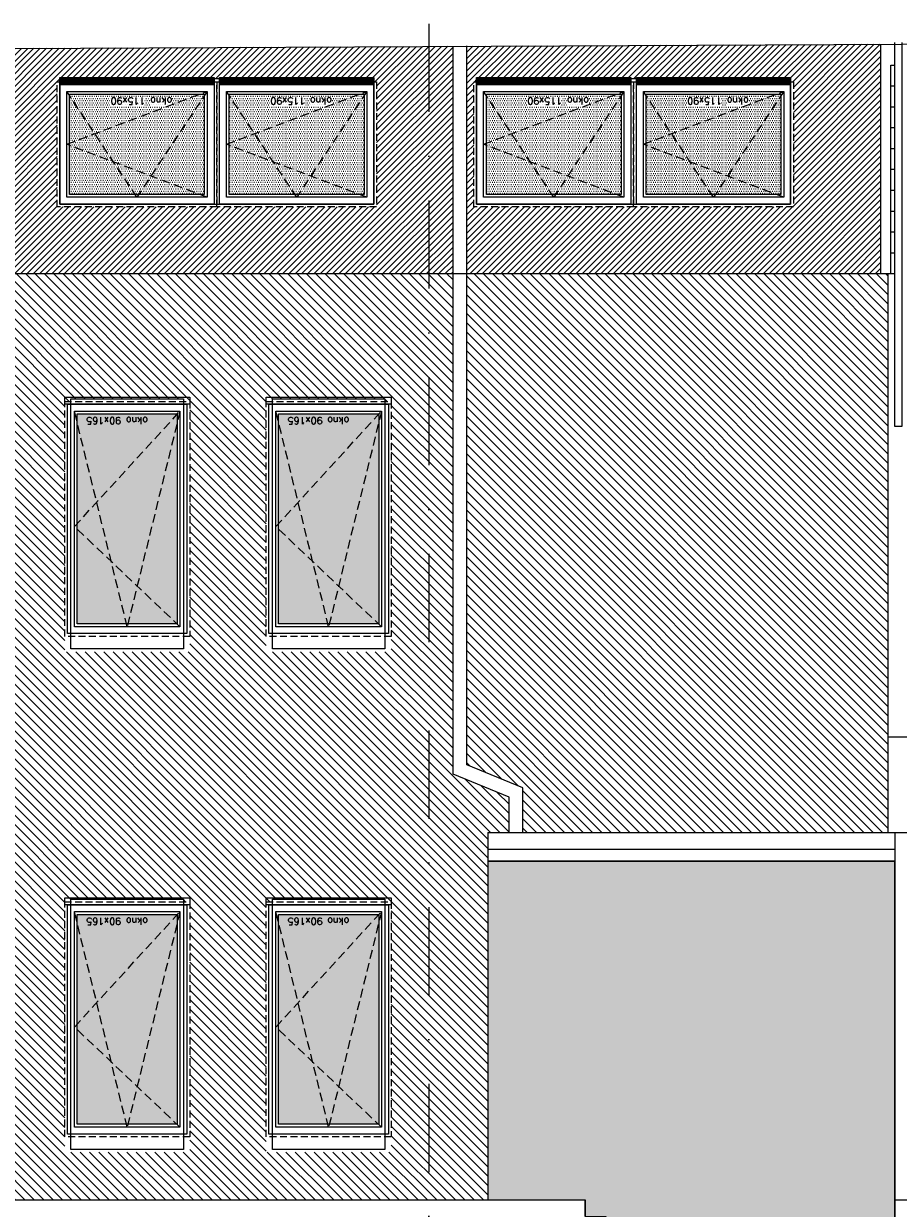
# Model space of a CAD drawing. Header units: millimetres. Extents: x -82287 to 177822, y -399756 to 0.
# Tile 202 of 228: x 52363 to 52992, y -192045 to -191192. Entities that reach past the tile are written whole.
import ezdxf
from ezdxf.enums import TextEntityAlignment as Align

# ---------------------------------------------------------------- set-up
doc = ezdxf.new("R2010")
doc.units = ezdxf.units.MM
doc.header["$MEASUREMENT"] = 0
for name, pattern in [('SUŁOSZOWA - PB 21 03$0$CACHE', [9.525, 6.35, -3.175]), ('SUŁOSZOWA - PB 21 03$0$CARKOVANA', [7.5, 5, -2.5]), ('SUŁOSZOWA - PB 21 03$0$DASHDOT', [25.4, 12.7, -6.35, 0, -6.35])]:
    doc.linetypes.add(name, pattern=pattern)
doc.layers.add('FL_XREF', color=252, linetype='Continuous')
for name, color, linetype, lineweight in [('SUŁOSZOWA - PB 21 03$0$! opisy okien elewacja', 251, 'Continuous', 0), ('SUŁOSZOWA - PB 21 03$0$!! 0_ Istn-okna', 251, 'Continuous', 0), ('SUŁOSZOWA - PB 21 03$0$!! 0_ Istn-sciany', 251, 'Continuous', 0), ('SUŁOSZOWA - PB 21 03$0$!! 0_ WIDOK ELEWACJA', 251, 'Continuous', 0), ('SUŁOSZOWA - PB 21 03$0$!! 0_Istn-cienka', 251, 'Continuous', 0), ('SUŁOSZOWA - PB 21 03$0$!! 0_Opis_pom', 251, 'Continuous', 0), ('SUŁOSZOWA - PB 21 03$0$!! 1_ELEWACJA KOLOR', 251, 'Continuous', 0), ('SUŁOSZOWA - PB 21 03$0$!! 1_Hatch dach', 251, 'Continuous', 0), ('SUŁOSZOWA - PB 21 03$0$!! 1_OPIS POM NOWE', 251, 'Continuous', 0), ('SUŁOSZOWA - PB 21 03$0$!! 2_ELEWACJA COKÓŁ', 251, 'Continuous', 0), ('SUŁOSZOWA - PB 21 03$0$!! 2_NOWE OKNA WIDOk - remont', 251, 'Continuous', 0), ('SUŁOSZOWA - PB 21 03$0$0-osie-liniA', 251, 'SUŁOSZOWA - PB 21 03$0$DASHDOT', 0)]:
    doc.layers.add(name, color=color, linetype=linetype, lineweight=lineweight)
doc.styles.add('SUŁOSZOWA - PB 21 03$0$ARIAL', font='tahoma.ttf')
doc.styles.add('SUŁOSZOWA - PB 21 03$0$TXT', font='simplex.shx')

# ---------------------------------------------------------------- blocks, each defined once
blk = doc.blocks.new('SUŁOSZOWA - PB 21 03$0$okno 90x180')
at = {"layer": 'SUŁOSZOWA - PB 21 03$0$!! 1_Hatch dach', "true_color": 0x575757}
h = blk.add_hatch(dxfattribs=at)
h.set_pattern_fill('DOTS', color=251)
h.set_pattern_definition([(0, (-9632.3096, -11392.1331), (0.79375, 1.5875), [0, -1.5875])])
h.paths.add_polyline_path([(9, -20), (81, -20), (81, -171), (9, -171)])
at = {"layer": 'SUŁOSZOWA - PB 21 03$0$!! 0_ Istn-okna', "linetype": 'SUŁOSZOWA - PB 21 03$0$CARKOVANA', "lineweight": 5}
blk.add_lwpolyline([(0, -11), (90, -11), (90, -180), (0, -180)], close=True, dxfattribs=at)
at = {"layer": 'SUŁOSZOWA - PB 21 03$0$!! 0_ Istn-okna'}
for points in [[(2, -13), (88, -13), (88, -178), (2, -178)], [(7, -18), (83, -18), (83, -173), (7, -173)], [(9, -20), (81, -20), (81, -171), (9, -171)], [(0, -178), (90, -178), (90, -183), (0, -183)]]:
    blk.add_lwpolyline(points, close=True, dxfattribs=at)
at = {"layer": 'SUŁOSZOWA - PB 21 03$0$!! 1_Hatch dach', "color": 251, "linetype": 'SUŁOSZOWA - PB 21 03$0$CACHE', "true_color": 0x575757}
for points in [[(7, -173), (45, -18), (83, -173)], [(7, -18), (83, -90), (7, -173)]]:
    blk.add_lwpolyline(points, dxfattribs=at)
at = {"insert": (30.08, -163.59), "char_height": 5, "attachment_point": 1, "style": 'SUŁOSZOWA - PB 21 03$0$TXT'}
blk.add_mtext_dynamic_manual_height_columns('okno 90x165', width=52.6299, gutter_width=75, heights=[0], dxfattribs=at)
blk = doc.blocks.new('SUŁOSZOWA - PB 21 03$0$okno 115x115')
at = {"layer": 'SUŁOSZOWA - PB 21 03$0$!! 1_Hatch dach', "true_color": 0x575757}
h = blk.add_hatch(dxfattribs=at)
h.set_pattern_fill('DOTS', color=251, angle=360)
h.set_pattern_definition([(360, (-21873.4686, 1906.5186), (0.79375, 1.5875), [0, -1.5875])])
h.paths.add_polyline_path([(-12257.16, 13266.65), (-12160.16, 13266.65), (-12160.16, 13194.65), (-12257.16, 13194.65)])
h = blk.add_hatch(dxfattribs=at)
h.set_pattern_fill('ANSI31', color=251, scale=0.2, angle=360)
h.set_pattern_definition([(45, (0, 0), (-0.449012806, 0.449012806), [])])
h.paths.add_polyline_path([(-12264.16, 13187.65), (-12153.16, 13187.65), (-12153.16, 13182.65), (-12264.16, 13182.65)])
at = {"layer": 'SUŁOSZOWA - PB 21 03$0$!! 0_ Istn-okna', "linetype": 'SUŁOSZOWA - PB 21 03$0$CARKOVANA', "lineweight": 5}
blk.add_lwpolyline([(-12266.16, 13275.65), (-12151.16, 13275.65), (-12151.16, 13185.65), (-12266.16, 13185.65)], close=True, dxfattribs=at)
at = {"layer": 'SUŁOSZOWA - PB 21 03$0$!! 0_ Istn-okna'}
for points in [[(-12264.16, 13273.65), (-12153.16, 13273.65), (-12153.16, 13187.65), (-12264.16, 13187.65)], [(-12259.16, 13268.65), (-12158.16, 13268.65), (-12158.16, 13192.65), (-12259.16, 13192.65)], [(-12257.16, 13266.65), (-12160.16, 13266.65), (-12160.16, 13194.65), (-12257.16, 13194.65)], [(-12264.16, 13187.65), (-12153.16, 13187.65), (-12153.16, 13182.65), (-12264.16, 13182.65)]]:
    blk.add_lwpolyline(points, close=True, dxfattribs=at)
at = {"layer": 'SUŁOSZOWA - PB 21 03$0$!! 1_Hatch dach', "color": 251, "linetype": 'SUŁOSZOWA - PB 21 03$0$CACHE', "true_color": 0x575757}
for points in [[(-12259.16, 13192.65), (-12208.66, 13268.65), (-12158.16, 13192.65)], [(-12259.16, 13268.65), (-12158.16, 13230.65), (-12259.16, 13192.65)]]:
    blk.add_lwpolyline(points, dxfattribs=at)
at = {"insert": (-12234.08, 13202.06), "char_height": 5, "attachment_point": 1, "style": 'SUŁOSZOWA - PB 21 03$0$TXT'}
blk.add_mtext_dynamic_manual_height_columns('okno 115x90', width=52.6299, gutter_width=75, heights=[0], dxfattribs=at)
blk = doc.blocks.new('SUŁOSZOWA - PB 21 03$0$BLOK OSIE A-B PN')
at = {"layer": 'SUŁOSZOWA - PB 21 03$0$0-osie-liniA', "ltscale": 5}
blk.add_lwpolyline([(52592.21, -182063.01), (52592.21, -184306.74)], dxfattribs=at)
blk = doc.blocks.new('SUŁOSZOWA - PB 21 03')
at = {"layer": 'SUŁOSZOWA - PB 21 03$0$!! 1_ELEWACJA KOLOR'}
h = blk.add_hatch(dxfattribs=at)
h.set_pattern_fill('ANSI31', color=251, scale=1.5, angle=90)
h.set_pattern_definition([(135, (130878.9713, -432804.355), (-3.367596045, -3.367596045), [])])
h.paths.add_polyline_path([(52609.71142, -191425.00465), (51660.71142, -191425.00465), (51660.71142, -191607.00465), (51663.21142, -191607.00465), (51663.21142, -191697.00465), (51661.50001, -191967.00465), (51663.21142, -191967.00465), (51663.21142, -192057.00465), (51660.71142, -192091.41588), (52634.71142, -192091.41588), (52634.71142, -191847.63705), (52634.71142, -191827.00465), (52650.04142, -191827.00465), (52650.04142, -191801.7328), (52609.71142, -191785.00465)])
h.paths.add_polyline_path([(51965.21142, -191697.00465), (51875.21142, -191697.00465), (51875.21142, -191517.00465), (51879.71142, -191517.00465), (51879.71142, -191515.00465), (51960.71142, -191515.00465), (51960.71142, -191517.00465), (51965.21142, -191517.00465)], flags=16)
h.paths.add_polyline_path([(51963.21142, -191695.00465), (51877.21142, -191695.00465), (51877.21142, -191519.00465), (51963.21142, -191519.00465)], flags=0)
h.paths.add_polyline_path([(51958.21142, -191690.00465), (51882.21142, -191690.00465), (51882.21142, -191524.00465), (51958.21142, -191524.00465)], flags=0)
h.paths.add_polyline_path([(51956.3801, -191688.00465), (51920.66926, -191688.00465), (51920.21142, -191690.00465), (51919.75359, -191688.00465), (51884.21142, -191688.00465), (51884.21142, -191609.18886), (51882.21142, -191607.00465), (51884.21142, -191604.82044), (51884.21142, -191532.74149), (51882.66926, -191526.00465), (51956.3801, -191526.00465), (51958.21142, -191524.00465), (51956.21142, -191532.74149), (51956.21142, -191687.82044)], flags=0)
h.paths.add_polyline_path([(52030.21142, -191697.00465), (52030.21142, -191517.00465), (52034.71142, -191517.00465), (52034.71142, -191515.00465), (52115.71142, -191515.00465), (52115.71142, -191517.00465), (52120.21142, -191517.00465), (52120.21142, -191697.00465)], flags=16)
h.paths.add_polyline_path([(52032.21142, -191695.00465), (52032.21142, -191519.00465), (52118.21142, -191519.00465), (52118.21142, -191695.00465)], flags=0)
h.paths.add_polyline_path([(51960.71142, -191875.00465), (51960.71142, -191877.00465), (51965.21142, -191877.00465), (52034.71142, -191877.00465), (52034.71142, -191875.00465), (52115.71142, -191875.00465), (52115.71142, -191877.00465), (52120.21142, -191877.00465), (52179.71142, -191877.00465), (52179.71142, -191875.00465), (52260.71142, -191875.00465), (52260.71142, -191877.00465), (52265.21142, -191877.00465), (52334.71142, -191877.00465), (52334.71142, -191875.00465), (52415.71142, -191875.00465), (52415.71142, -191877.00465), (52420.21142, -191877.00465), (52479.71142, -191877.00465), (52479.71142, -191875.00465), (52560.71142, -191875.00465), (52560.71142, -191877.00465), (52565.21142, -191877.00465), (52565.21142, -192057.00465), (52475.21142, -192057.00465), (52475.21142, -191877.00465), (52420.21142, -191877.00465), (52420.21142, -192057.00465), (52330.21142, -192057.00465), (52330.21142, -191877.00465), (52265.21142, -191877.00465), (52265.21142, -192057.00465), (52175.21142, -192057.00465), (52175.21142, -191877.00465), (52120.21142, -191877.00465), (52120.21142, -192057.00465), (52030.21142, -192057.00465), (52030.21142, -191877.00465), (51965.21142, -191877.00465), (51965.21142, -192057.00465), (51875.21142, -192057.00465), (51875.21142, -191877.00465), (51820.21142, -191877.00465), (51820.21142, -192057.00465), (51730.21142, -192057.00465), (51730.21142, -191877.00465), (51734.71142, -191877.00465), (51734.71142, -191875.00465), (51815.71142, -191875.00465), (51815.71142, -191877.00465), (51820.21142, -191877.00465), (51879.71142, -191877.00465), (51879.71142, -191875.00465)], flags=16)
h.paths.add_polyline_path([(52037.21142, -191690.00465), (52037.21142, -191524.00465), (52113.21142, -191524.00465), (52113.21142, -191690.00465)], flags=0)
h.paths.add_polyline_path([(51963.21142, -191879.00465), (51963.21142, -192055.00465), (51877.21142, -192055.00465), (51877.21142, -191879.00465)], flags=0)
h.paths.add_polyline_path([(52039.21142, -191688.00465), (52039.21142, -191609.18886), (52037.21142, -191607.00465), (52039.21142, -191604.82044), (52039.21142, -191532.74149), (52037.66926, -191526.00465), (52111.3801, -191526.00465), (52113.21142, -191524.00465), (52111.21142, -191532.74149), (52111.21142, -191687.82044), (52111.3801, -191688.00465), (52075.66926, -191688.00465), (52075.21142, -191690.00465), (52074.75359, -191688.00465)], flags=0)
h.paths.add_polyline_path([(51958.21142, -191884.00465), (51958.21142, -192050.00465), (51882.21142, -192050.00465), (51882.21142, -191884.00465)], flags=0)
h.paths.add_polyline_path([(51958.21142, -191884.00465), (51956.21142, -191892.74149), (51956.21142, -192047.82044), (51956.3801, -192048.00465), (51920.66926, -192048.00465), (51920.21142, -192050.00465), (51919.75359, -192048.00465), (51884.21142, -192048.00465), (51884.21142, -191969.18886), (51882.21142, -191967.00465), (51884.21142, -191964.82044), (51884.21142, -191892.74149), (51882.66926, -191886.00465), (51956.3801, -191886.00465)], flags=0)
h.paths.add_polyline_path([(52032.21142, -191879.00465), (52118.21142, -191879.00465), (52118.21142, -192055.00465), (52032.21142, -192055.00465)], flags=0)
h.paths.add_polyline_path([(52037.21142, -191884.00465), (52113.21142, -191884.00465), (52113.21142, -192050.00465), (52037.21142, -192050.00465)], flags=0)
h.paths.add_polyline_path([(52037.66926, -191886.00465), (52111.3801, -191886.00465), (52113.21142, -191884.00465), (52111.21142, -191892.74149), (52111.21142, -192047.82044), (52111.3801, -192048.00465), (52075.66926, -192048.00465), (52075.21142, -192050.00465), (52074.75359, -192048.00465), (52039.21142, -192048.00465), (52039.21142, -191969.18886), (52037.21142, -191967.00465), (52039.21142, -191964.82044), (52039.21142, -191892.74149)], flags=0)
h.paths.add_polyline_path([(51820.21142, -191697.00465), (51730.21142, -191697.00465), (51730.21142, -191517.00465), (51734.71142, -191517.00465), (51734.71142, -191515.00465), (51815.71142, -191515.00465), (51815.71142, -191517.00465), (51820.21142, -191517.00465)], flags=16)
h.paths.add_polyline_path([(51818.21142, -191695.00465), (51732.21142, -191695.00465), (51732.21142, -191519.00465), (51818.21142, -191519.00465)], flags=0)
h.paths.add_polyline_path([(51813.21142, -191690.00465), (51737.21142, -191690.00465), (51737.21142, -191524.00465), (51813.21142, -191524.00465)], flags=0)
h.paths.add_polyline_path([(51811.3801, -191688.00465), (51775.66926, -191688.00465), (51775.21142, -191690.00465), (51774.75359, -191688.00465), (51739.21142, -191688.00465), (51739.21142, -191609.18886), (51737.21142, -191607.00465), (51739.21142, -191604.82044), (51739.21142, -191532.74149), (51737.66926, -191526.00465), (51811.3801, -191526.00465), (51813.21142, -191524.00465), (51811.21142, -191532.74149), (51811.21142, -191687.82044)], flags=0)
h.paths.add_polyline_path([(51818.21142, -191879.00465), (51818.21142, -192055.00465), (51732.21142, -192055.00465), (51732.21142, -191879.00465)], flags=0)
h.paths.add_polyline_path([(51813.21142, -191884.00465), (51813.21142, -192050.00465), (51737.21142, -192050.00465), (51737.21142, -191884.00465)], flags=0)
h.paths.add_polyline_path([(51813.21142, -191884.00465), (51811.21142, -191892.74149), (51811.21142, -192047.82044), (51811.3801, -192048.00465), (51775.66926, -192048.00465), (51775.21142, -192050.00465), (51774.75359, -192048.00465), (51739.21142, -192048.00465), (51739.21142, -191969.18886), (51737.21142, -191967.00465), (51739.21142, -191964.82044), (51739.21142, -191892.74149), (51737.66926, -191886.00465), (51811.3801, -191886.00465)], flags=0)
h.paths.add_polyline_path([(52175.21142, -191697.00465), (52175.21142, -191517.00465), (52179.71142, -191517.00465), (52179.71142, -191515.00465), (52260.71142, -191515.00465), (52260.71142, -191517.00465), (52265.21142, -191517.00465), (52265.21142, -191697.00465)], flags=16)
h.paths.add_polyline_path([(52177.21142, -191695.00465), (52177.21142, -191519.00465), (52263.21142, -191519.00465), (52263.21142, -191695.00465)], flags=0)
h.paths.add_polyline_path([(52182.21142, -191690.00465), (52182.21142, -191524.00465), (52258.21142, -191524.00465), (52258.21142, -191690.00465)], flags=0)
h.paths.add_polyline_path([(52184.21142, -191688.00465), (52184.21142, -191609.18886), (52182.21142, -191607.00465), (52184.21142, -191604.82044), (52184.21142, -191532.74149), (52182.66926, -191526.00465), (52256.3801, -191526.00465), (52258.21142, -191524.00465), (52256.21142, -191532.74149), (52256.21142, -191687.82044), (52256.3801, -191688.00465), (52220.66926, -191688.00465), (52220.21142, -191690.00465), (52219.75359, -191688.00465)], flags=0)
h.paths.add_polyline_path([(52177.21142, -191879.00465), (52263.21142, -191879.00465), (52263.21142, -192055.00465), (52177.21142, -192055.00465)], flags=0)
h.paths.add_polyline_path([(52182.21142, -191884.00465), (52258.21142, -191884.00465), (52258.21142, -192050.00465), (52182.21142, -192050.00465)], flags=0)
h.paths.add_polyline_path([(52182.66926, -191886.00465), (52256.3801, -191886.00465), (52258.21142, -191884.00465), (52256.21142, -191892.74149), (52256.21142, -192047.82044), (52256.3801, -192048.00465), (52220.66926, -192048.00465), (52220.21142, -192050.00465), (52219.75359, -192048.00465), (52184.21142, -192048.00465), (52184.21142, -191969.18886), (52182.21142, -191967.00465), (52184.21142, -191964.82044), (52184.21142, -191892.74149)], flags=0)
h.paths.add_polyline_path([(52330.21142, -191697.00465), (52330.21142, -191517.00465), (52334.71142, -191517.00465), (52334.71142, -191515.00465), (52415.71142, -191515.00465), (52415.71142, -191517.00465), (52420.21142, -191517.00465), (52420.21142, -191697.00465)], flags=16)
h.paths.add_polyline_path([(52332.21142, -191695.00465), (52332.21142, -191519.00465), (52418.21142, -191519.00465), (52418.21142, -191695.00465)], flags=0)
h.paths.add_polyline_path([(52337.21142, -191690.00465), (52337.21142, -191524.00465), (52413.21142, -191524.00465), (52413.21142, -191690.00465)], flags=0)
h.paths.add_polyline_path([(52332.21142, -191879.00465), (52418.21142, -191879.00465), (52418.21142, -192055.00465), (52332.21142, -192055.00465)], flags=0)
h.paths.add_polyline_path([(52339.21142, -191688.00465), (52339.21142, -191609.18886), (52337.21142, -191607.00465), (52339.21142, -191604.82044), (52339.21142, -191532.74149), (52337.66926, -191526.00465), (52411.3801, -191526.00465), (52413.21142, -191524.00465), (52411.21142, -191532.74149), (52411.21142, -191687.82044), (52411.3801, -191688.00465), (52375.66926, -191688.00465), (52375.21142, -191690.00465), (52374.75359, -191688.00465)], flags=0)
h.paths.add_polyline_path([(52337.21142, -191884.00465), (52413.21142, -191884.00465), (52413.21142, -192050.00465), (52337.21142, -192050.00465)], flags=0)
h.paths.add_polyline_path([(52337.66926, -191886.00465), (52411.3801, -191886.00465), (52413.21142, -191884.00465), (52411.21142, -191892.74149), (52411.21142, -192047.82044), (52411.3801, -192048.00465), (52375.66926, -192048.00465), (52375.21142, -192050.00465), (52374.75359, -192048.00465), (52339.21142, -192048.00465), (52339.21142, -191969.18886), (52337.21142, -191967.00465), (52339.21142, -191964.82044), (52339.21142, -191892.74149)], flags=0)
h.paths.add_polyline_path([(52475.21142, -191697.00465), (52475.21142, -191517.00465), (52479.71142, -191517.00465), (52479.71142, -191515.00465), (52560.71142, -191515.00465), (52560.71142, -191517.00465), (52565.21142, -191517.00465), (52565.21142, -191697.00465)], flags=16)
h.paths.add_polyline_path([(52477.21142, -191695.00465), (52477.21142, -191519.00465), (52563.21142, -191519.00465), (52563.21142, -191695.00465)], flags=0)
h.paths.add_polyline_path([(52477.21142, -191879.00465), (52563.21142, -191879.00465), (52563.21142, -192055.00465), (52477.21142, -192055.00465)], flags=0)
h.paths.add_polyline_path([(52482.21142, -191690.00465), (52482.21142, -191524.00465), (52558.21142, -191524.00465), (52558.21142, -191690.00465)], flags=0)
h.paths.add_polyline_path([(52484.21142, -191688.00465), (52484.21142, -191609.18886), (52482.21142, -191607.00465), (52484.21142, -191604.82044), (52484.21142, -191532.74149), (52482.66926, -191526.00465), (52556.3801, -191526.00465), (52558.21142, -191524.00465), (52556.21142, -191532.74149), (52556.21142, -191687.82044), (52556.3801, -191688.00465), (52520.66926, -191688.00465), (52520.21142, -191690.00465), (52519.75359, -191688.00465)], flags=0)
h.paths.add_polyline_path([(52482.21142, -191884.00465), (52558.21142, -191884.00465), (52558.21142, -192050.00465), (52482.21142, -192050.00465)], flags=0)
h.paths.add_polyline_path([(52482.66926, -191886.00465), (52556.3801, -191886.00465), (52558.21142, -191884.00465), (52556.21142, -191892.74149), (52556.21142, -192047.82044), (52556.3801, -192048.00465), (52520.66926, -192048.00465), (52520.21142, -192050.00465), (52519.75359, -192048.00465), (52484.21142, -192048.00465), (52484.21142, -191969.18886), (52482.21142, -191967.00465), (52484.21142, -191964.82044), (52484.21142, -191892.74149)], flags=0)
h.paths.add_polyline_path([(51791.38367, -191527.16428), (51741.26462, -191527.16428), (51741.26462, -191534.66428), (51791.38367, -191534.66428)], flags=8)
h.paths.add_polyline_path([(51936.38367, -191527.16428), (51886.26462, -191527.16428), (51886.26462, -191534.66428), (51936.38367, -191534.66428)], flags=8)
h.paths.add_polyline_path([(52091.38367, -191527.16428), (52041.26462, -191527.16428), (52041.26462, -191534.66428), (52091.38367, -191534.66428)], flags=8)
h.paths.add_polyline_path([(52236.38367, -191527.16428), (52186.26462, -191527.16428), (52186.26462, -191534.66428), (52236.38367, -191534.66428)], flags=8)
h.paths.add_polyline_path([(52391.38367, -191527.16428), (52341.26462, -191527.16428), (52341.26462, -191534.66428), (52391.38367, -191534.66428)], flags=8)
h.paths.add_polyline_path([(52536.38367, -191527.16428), (52486.26462, -191527.16428), (52486.26462, -191534.66428), (52536.38367, -191534.66428)], flags=8)
h.paths.add_polyline_path([(51791.38367, -191887.16428), (51741.26462, -191887.16428), (51741.26462, -191894.66428), (51791.38367, -191894.66428)], flags=8)
h.paths.add_polyline_path([(51936.38367, -191887.16428), (51886.26462, -191887.16428), (51886.26462, -191894.66428), (51936.38367, -191894.66428)], flags=8)
h.paths.add_polyline_path([(52091.38367, -191887.16428), (52041.26462, -191887.16428), (52041.26462, -191894.66428), (52091.38367, -191894.66428)], flags=8)
h.paths.add_polyline_path([(52236.38367, -191887.16428), (52186.26462, -191887.16428), (52186.26462, -191894.66428), (52236.38367, -191894.66428)], flags=8)
h.paths.add_polyline_path([(52391.38367, -191887.16428), (52341.26462, -191887.16428), (52341.26462, -191894.66428), (52391.38367, -191894.66428)], flags=8)
h.paths.add_polyline_path([(52536.38367, -191887.16428), (52486.26462, -191887.16428), (52486.26462, -191894.66428), (52536.38367, -191894.66428)], flags=8)
h = blk.add_hatch(dxfattribs=at)
h.set_pattern_fill('ANSI31', color=251, scale=1.5)
h.set_pattern_definition([(135, (81114.6837, -197728.5883), (-3.36759605, -3.36759605), [])])
h.paths.add_polyline_path([(52619.71142, -191425.00465), (52619.71142, -191778.32637), (52660.04142, -191795.05452), (52660.04142, -191827.00465), (52922.71142, -191827.00465), (52922.71142, -191425.00465), (52917.71142, -191425.00465)])
at = {"layer": 'SUŁOSZOWA - PB 21 03$0$!! 1_Hatch dach'}
h = blk.add_hatch(dxfattribs=at)
h.set_pattern_fill('AR-B88', color=8, scale=0.1)
h.set_pattern_definition([(0, (0, 0), (0, 20.32), []), (90, (0, 0), (-10.16, 20.32), [20.32, -20.32])])
h.paths.add_polyline_path([(51367.40264, -192446.46829), (51232.09142, -192332.02298), (51248.23597, -192312.93493), (51486.5693, -192312.93493), (51502.71385, -192332.02298)], flags=16)
h.paths.add_polyline_path([(51367.40264, -192413.72529), (51248.23597, -192312.93493), (51486.5693, -192312.93493)], flags=0)
h.paths.add_polyline_path([(51367.40264, -192409.79613), (51256.42847, -192315.93493), (51478.3768, -192315.93493)], flags=0)
h.paths.add_polyline_path([(51083.54718, -192332.02298), (50948.23597, -192446.46829), (50812.92476, -192332.02298), (50829.0693, -192312.93493), (51067.40264, -192312.93493)], flags=16)
h.paths.add_polyline_path([(51067.40264, -192312.93493), (50948.23597, -192413.72529), (50829.0693, -192312.93493)], flags=0)
h.paths.add_polyline_path([(51059.21014, -192315.93493), (50948.23597, -192409.79613), (50837.2618, -192315.93493)], flags=0)
h.paths.add_polyline_path([(50664.38051, -192332.02298), (50529.0693, -192446.46829), (50393.75809, -192332.02298), (50409.90264, -192312.93493), (50648.23597, -192312.93493)], flags=16)
h.paths.add_polyline_path([(50648.23597, -192312.93493), (50529.0693, -192413.72529), (50409.90264, -192312.93493)], flags=0)
h.paths.add_polyline_path([(50640.04347, -192315.93493), (50529.0693, -192409.79613), (50418.09513, -192315.93493)], flags=0)
h.paths.add_polyline_path([(52792.709, -192332.02298), (52808.85355, -192312.93493), (53047.18688, -192312.93493), (53063.33142, -192332.02298), (52928.02021, -192446.46829)], flags=16)
h.paths.add_polyline_path([(52808.85355, -192312.93493), (53047.18688, -192312.93493), (52928.02021, -192413.72529)], flags=0)
h.paths.add_polyline_path([(52817.04604, -192315.93493), (53038.99438, -192315.93493), (52928.02021, -192409.79613)], flags=0)
h.paths.add_polyline_path([(50038.0127, -192302.56409), (49868.0127, -192302.56409), (49868.0127, -192183.56409), (50038.0127, -192183.56409)], flags=0)
h.paths.add_polyline_path([(50031.0127, -192295.56409), (49955.5127, -192295.56409), (49955.5127, -192190.56409), (50031.0127, -192190.56409)], flags=0)
h.paths.add_polyline_path([(50029.0127, -192294.10453), (50028.27215, -192293.56409), (49993.98174, -192293.56409), (49993.2627, -192295.56409), (49992.54365, -192293.56409), (49957.70317, -192293.56409), (49957.70317, -192196.65679), (49956.23174, -192192.56409), (50028.16572, -192192.56409), (50031.0127, -192190.56409), (50029.0127, -192196.127)], flags=0)
h.paths.add_polyline_path([(53211.87567, -192332.02298), (53228.02021, -192312.93493), (53466.35355, -192312.93493), (53482.49809, -192332.02298), (53347.18688, -192446.46829)], flags=16)
h.paths.add_polyline_path([(49950.5127, -192295.56409), (49875.0127, -192295.56409), (49875.0127, -192190.56409), (49950.5127, -192190.56409)], flags=0)
h.paths.add_polyline_path([(49948.32223, -192293.56409), (49913.48174, -192293.56409), (49912.7627, -192295.56409), (49912.04365, -192293.56409), (49877.75324, -192293.56409), (49877.0127, -192294.10453), (49877.0127, -192196.127), (49875.0127, -192190.56409), (49877.85967, -192192.56409), (49949.79365, -192192.56409), (49948.32223, -192196.65679)], flags=0)
h.paths.add_polyline_path([(53228.02021, -192312.93493), (53466.35355, -192312.93493), (53347.18688, -192413.72529)], flags=0)
h.paths.add_polyline_path([(53236.21271, -192315.93493), (53458.16105, -192315.93493), (53347.18688, -192409.79613)], flags=0)
h.paths.add_polyline_path([(49738.0127, -192302.56409), (49568.0127, -192302.56409), (49568.0127, -192183.56409), (49738.0127, -192183.56409)], flags=0)
h.paths.add_polyline_path([(49731.0127, -192295.56409), (49655.5127, -192295.56409), (49655.5127, -192190.56409), (49731.0127, -192190.56409)], flags=0)
h.paths.add_polyline_path([(49729.0127, -192294.10453), (49728.27215, -192293.56409), (49693.98174, -192293.56409), (49693.2627, -192295.56409), (49692.54365, -192293.56409), (49657.70317, -192293.56409), (49657.70317, -192196.65679), (49656.23174, -192192.56409), (49728.16572, -192192.56409), (49731.0127, -192190.56409), (49729.0127, -192196.127)], flags=0)
h.paths.add_polyline_path([(49650.5127, -192295.56409), (49575.0127, -192295.56409), (49575.0127, -192190.56409), (49650.5127, -192190.56409)], flags=0)
h.paths.add_polyline_path([(49648.32223, -192293.56409), (49613.48174, -192293.56409), (49612.7627, -192295.56409), (49612.04365, -192293.56409), (49577.75324, -192293.56409), (49577.0127, -192294.10453), (49577.0127, -192196.127), (49575.0127, -192190.56409), (49577.85967, -192192.56409), (49649.79365, -192192.56409), (49648.32223, -192196.65679)], flags=0)
h.paths.add_polyline_path([(53631.04234, -192332.02298), (53647.18688, -192312.93493), (53885.52021, -192312.93493), (53901.66476, -192332.02298), (53766.35355, -192446.46829)], flags=16)
h.paths.add_polyline_path([(53647.18688, -192312.93493), (53885.52021, -192312.93493), (53766.35355, -192413.72529)], flags=0)
h.paths.add_polyline_path([(53655.37938, -192315.93493), (53877.32771, -192315.93493), (53766.35355, -192409.79613)], flags=0)
h.paths.add_polyline_path([(49438.0127, -192302.56409), (49268.0127, -192302.56409), (49268.0127, -192183.56409), (49438.0127, -192183.56409)], flags=0)
h.paths.add_polyline_path([(49431.0127, -192295.56409), (49355.5127, -192295.56409), (49355.5127, -192190.56409), (49431.0127, -192190.56409)], flags=0)
h.paths.add_polyline_path([(49429.0127, -192294.10453), (49428.27215, -192293.56409), (49393.98174, -192293.56409), (49393.2627, -192295.56409), (49392.54365, -192293.56409), (49357.70317, -192293.56409), (49357.70317, -192196.65679), (49356.23174, -192192.56409), (49428.16572, -192192.56409), (49431.0127, -192190.56409), (49429.0127, -192196.127)], flags=0)
h.paths.add_polyline_path([(49350.5127, -192295.56409), (49275.0127, -192295.56409), (49275.0127, -192190.56409), (49350.5127, -192190.56409)], flags=0)
h.paths.add_polyline_path([(49348.32223, -192293.56409), (49313.48174, -192293.56409), (49312.7627, -192295.56409), (49312.04365, -192293.56409), (49277.75324, -192293.56409), (49277.0127, -192294.10453), (49277.0127, -192196.127), (49275.0127, -192190.56409), (49277.85967, -192192.56409), (49349.79365, -192192.56409), (49348.32223, -192196.65679)], flags=0)
h.paths.add_polyline_path([(49128.71142, -192302.56409), (48958.71142, -192302.56409), (48958.71142, -192183.56409), (49128.71142, -192183.56409)], flags=0)
h.paths.add_polyline_path([(49121.71142, -192295.56409), (49046.21142, -192295.56409), (49046.21142, -192190.56409), (49121.71142, -192190.56409)], flags=0)
h.paths.add_polyline_path([(49119.71142, -192294.10453), (49118.97088, -192293.56409), (49084.68047, -192293.56409), (49083.96142, -192295.56409), (49083.24238, -192293.56409), (49048.40189, -192293.56409), (49048.40189, -192196.65679), (49046.93047, -192192.56409), (49118.86445, -192192.56409), (49121.71142, -192190.56409), (49119.71142, -192196.127)], flags=0)
h.paths.add_polyline_path([(49041.21142, -192295.56409), (48965.71142, -192295.56409), (48965.71142, -192190.56409), (49041.21142, -192190.56409)], flags=0)
h.paths.add_polyline_path([(49039.02095, -192293.56409), (49004.18047, -192293.56409), (49003.46142, -192295.56409), (49002.74238, -192293.56409), (48968.45197, -192293.56409), (48967.71142, -192294.10453), (48967.71142, -192196.127), (48965.71142, -192190.56409), (48968.5584, -192192.56409), (49040.49238, -192192.56409), (49039.02095, -192196.65679)], flags=0)
h.paths.add_polyline_path([(49049.88367, -192193.72372), (48997.85986, -192193.72372), (48997.85986, -192201.22372), (49049.88367, -192201.22372)], flags=8)
h.paths.add_polyline_path([(49359.18494, -192193.72372), (49307.16113, -192193.72372), (49307.16113, -192201.22372), (49359.18494, -192201.22372)], flags=8)
h.paths.add_polyline_path([(49659.18494, -192193.72372), (49607.16113, -192193.72372), (49607.16113, -192201.22372), (49659.18494, -192201.22372)], flags=8)
h.paths.add_polyline_path([(49959.18494, -192193.72372), (49907.16113, -192193.72372), (49907.16113, -192201.22372), (49959.18494, -192201.22372)], flags=8)
h.paths.add_polyline_path([(50129.71142, -192112.04828), (50129.71142, -192729.00465), (55097.71142, -192729.00465), (55097.71142, -192112.04828), (52927.71142, -192112.04828), (52927.71142, -191847.63705), (52634.71142, -191847.63705), (52634.71142, -192091.41588), (52704.71142, -192091.41588), (52704.71142, -192103.40448), (52719.71142, -192103.40448), (52719.71142, -192126.2539), (52147.71142, -192629.6139), (51575.71142, -192126.2539), (51575.71142, -192112.04828)])
at = {"layer": 'SUŁOSZOWA - PB 21 03$0$!! 2_ELEWACJA COKÓŁ'}
h = blk.add_hatch(dxfattribs=at)
h.set_pattern_fill('ANSI31', color=250)
h.set_pattern_definition([(45, (0, 0), (-2.24506403, 2.24506403), [])])
h.paths.add_polyline_path([(52609.71142, -191261.5027), (51665.71142, -191266.09414), (51665.71142, -191425.00465), (52609.71142, -191425.00465)])
h.paths.add_polyline_path([(52139.71142, -191377.00465), (52024.71142, -191377.00465), (52024.71142, -191287.00465), (52026.71142, -191287.00465), (52026.71142, -191285.00465), (52252.71142, -191285.00465), (52252.71142, -191287.00465), (52254.71142, -191287.00465), (52254.71142, -191377.00465)], flags=16)
h.paths.add_polyline_path([(52141.71142, -191375.00465), (52141.71142, -191289.00465), (52252.71142, -191289.00465), (52252.71142, -191375.00465)], flags=0)
h.paths.add_polyline_path([(52146.71142, -191370.00465), (52146.71142, -191294.00465), (52247.71142, -191294.00465), (52247.71142, -191370.00465)], flags=0)
h.paths.add_polyline_path([(52198.54037, -191368.00465), (52197.21142, -191370.00465), (52195.88248, -191368.00465), (52148.71142, -191368.00465), (52148.71142, -191332.75712), (52146.71142, -191332.00465), (52148.71142, -191331.25217), (52148.71142, -191297.01455), (52148.04037, -191296.00465), (52242.39564, -191296.00465), (52247.71142, -191294.00465), (52245.71142, -191297.01455), (52245.71142, -191368.00465)], flags=0)
h.paths.add_polyline_path([(52324.71142, -191377.00465), (52324.71142, -191287.00465), (52326.71142, -191287.00465), (52326.71142, -191285.00465), (52552.71142, -191285.00465), (52552.71142, -191287.00465), (52554.71142, -191287.00465), (52554.71142, -191377.00465), (52439.71142, -191377.00465)], flags=16)
h.paths.add_polyline_path([(52326.71142, -191375.00465), (52326.71142, -191289.00465), (52437.71142, -191289.00465), (52437.71142, -191375.00465)], flags=0)
h.paths.add_polyline_path([(52331.71142, -191370.00465), (52331.71142, -191294.00465), (52432.71142, -191294.00465), (52432.71142, -191370.00465)], flags=0)
h.paths.add_polyline_path([(52137.71142, -191375.00465), (52026.71142, -191375.00465), (52026.71142, -191289.00465), (52137.71142, -191289.00465)], flags=0)
h.paths.add_polyline_path([(52333.71142, -191368.00465), (52333.71142, -191332.75712), (52331.71142, -191332.00465), (52333.71142, -191331.25217), (52333.71142, -191297.01455), (52333.04037, -191296.00465), (52427.39564, -191296.00465), (52432.71142, -191294.00465), (52430.71142, -191297.01455), (52430.71142, -191368.00465), (52383.54037, -191368.00465), (52382.21142, -191370.00465), (52380.88248, -191368.00465)], flags=0)
h.paths.add_polyline_path([(52132.71142, -191370.00465), (52031.71142, -191370.00465), (52031.71142, -191294.00465), (52132.71142, -191294.00465)], flags=0)
h.paths.add_polyline_path([(52083.54037, -191368.00465), (52082.21142, -191370.00465), (52080.88248, -191368.00465), (52033.71142, -191368.00465), (52033.71142, -191332.75712), (52031.71142, -191332.00465), (52033.71142, -191331.25217), (52033.71142, -191297.01455), (52033.04037, -191296.00465), (52127.39564, -191296.00465), (52132.71142, -191294.00465), (52130.71142, -191297.01455), (52130.71142, -191368.00465)], flags=0)
h.paths.add_polyline_path([(52441.71142, -191375.00465), (52441.71142, -191289.00465), (52552.71142, -191289.00465), (52552.71142, -191375.00465)], flags=0)
h.paths.add_polyline_path([(52446.71142, -191370.00465), (52446.71142, -191294.00465), (52547.71142, -191294.00465), (52547.71142, -191370.00465)], flags=0)
h.paths.add_polyline_path([(52448.71142, -191368.00465), (52448.71142, -191332.75712), (52446.71142, -191332.00465), (52448.71142, -191331.25217), (52448.71142, -191297.01455), (52448.04037, -191296.00465), (52542.39564, -191296.00465), (52547.71142, -191294.00465), (52545.71142, -191297.01455), (52545.71142, -191368.00465), (52498.54037, -191368.00465), (52497.21142, -191370.00465), (52495.88248, -191368.00465)], flags=0)
h.paths.add_polyline_path([(51954.71142, -191377.00465), (51839.71142, -191377.00465), (51724.71142, -191377.00465), (51724.71142, -191287.00465), (51726.71142, -191287.00465), (51726.71142, -191285.00465), (51952.71142, -191285.00465), (51952.71142, -191287.00465), (51954.71142, -191287.00465)], flags=16)
h.paths.add_polyline_path([(51952.71142, -191375.00465), (51841.71142, -191375.00465), (51841.71142, -191289.00465), (51952.71142, -191289.00465)], flags=0)
h.paths.add_polyline_path([(51947.71142, -191370.00465), (51846.71142, -191370.00465), (51846.71142, -191294.00465), (51947.71142, -191294.00465)], flags=0)
h.paths.add_polyline_path([(51898.54037, -191368.00465), (51897.21142, -191370.00465), (51895.88248, -191368.00465), (51848.71142, -191368.00465), (51848.71142, -191332.75712), (51846.71142, -191332.00465), (51848.71142, -191331.25217), (51848.71142, -191297.01455), (51848.04037, -191296.00465), (51942.39564, -191296.00465), (51947.71142, -191294.00465), (51945.71142, -191297.01455), (51945.71142, -191368.00465)], flags=0)
h.paths.add_polyline_path([(51837.71142, -191375.00465), (51726.71142, -191375.00465), (51726.71142, -191289.00465), (51837.71142, -191289.00465)], flags=0)
h.paths.add_polyline_path([(51832.71142, -191370.00465), (51731.71142, -191370.00465), (51731.71142, -191294.00465), (51832.71142, -191294.00465)], flags=0)
h.paths.add_polyline_path([(51783.54037, -191368.00465), (51782.21142, -191370.00465), (51780.88248, -191368.00465), (51733.71142, -191368.00465), (51733.71142, -191332.75712), (51731.71142, -191332.00465), (51733.71142, -191331.25217), (51733.71142, -191297.01455), (51733.04037, -191296.00465), (51827.39564, -191296.00465), (51832.71142, -191294.00465), (51830.71142, -191297.01455), (51830.71142, -191368.00465)], flags=0)
h.paths.add_polyline_path([(52917.71142, -191260.00465), (52619.71142, -191261.45406), (52619.71142, -191425.00465), (52917.71142, -191425.00465)])
h.paths.add_polyline_path([(52624.71142, -191377.00465), (52624.71142, -191287.00465), (52626.71142, -191287.00465), (52626.71142, -191285.00465), (52852.71142, -191285.00465), (52852.71142, -191287.00465), (52854.71142, -191287.00465), (52854.71142, -191377.00465), (52739.71142, -191377.00465)], flags=16)
h.paths.add_polyline_path([(52626.71142, -191375.00465), (52626.71142, -191289.00465), (52737.71142, -191289.00465), (52737.71142, -191375.00465)], flags=0)
h.paths.add_polyline_path([(52631.71142, -191370.00465), (52631.71142, -191294.00465), (52732.71142, -191294.00465), (52732.71142, -191370.00465)], flags=0)
h.paths.add_polyline_path([(52682.21142, -191370.00465), (52680.88248, -191368.00465), (52633.71142, -191368.00465), (52633.71142, -191332.75712), (52631.71142, -191332.00465), (52633.71142, -191331.25217), (52633.71142, -191297.01455), (52633.04037, -191296.00465), (52727.39564, -191296.00465), (52732.71142, -191294.00465), (52730.71142, -191297.01455), (52730.71142, -191368.00465), (52683.54037, -191368.00465)], flags=0)
h.paths.add_polyline_path([(52741.71142, -191375.00465), (52741.71142, -191289.00465), (52852.71142, -191289.00465), (52852.71142, -191375.00465)], flags=0)
h.paths.add_polyline_path([(52746.71142, -191370.00465), (52746.71142, -191294.00465), (52847.71142, -191294.00465), (52847.71142, -191370.00465)], flags=0)
h.paths.add_polyline_path([(52748.71142, -191368.00465), (52748.71142, -191332.75712), (52746.71142, -191332.00465), (52748.71142, -191331.25217), (52748.71142, -191297.01455), (52748.04037, -191296.00465), (52842.39564, -191296.00465), (52847.71142, -191294.00465), (52845.71142, -191297.01455), (52845.71142, -191368.00465), (52798.54037, -191368.00465), (52797.21142, -191370.00465), (52795.88248, -191368.00465)], flags=0)
h.paths.add_polyline_path([(51808.88367, -191297.16428), (51759.71701, -191297.16428), (51759.71701, -191304.66428), (51808.88367, -191304.66428)], flags=8)
h.paths.add_polyline_path([(51923.88367, -191297.16428), (51874.71701, -191297.16428), (51874.71701, -191304.66428), (51923.88367, -191304.66428)], flags=8)
h.paths.add_polyline_path([(52108.88367, -191297.16428), (52059.71701, -191297.16428), (52059.71701, -191304.66428), (52108.88367, -191304.66428)], flags=8)
h.paths.add_polyline_path([(52223.88367, -191297.16428), (52174.71701, -191297.16428), (52174.71701, -191304.66428), (52223.88367, -191304.66428)], flags=8)
h.paths.add_polyline_path([(52408.88367, -191297.16428), (52359.71701, -191297.16428), (52359.71701, -191304.66428), (52408.88367, -191304.66428)], flags=8)
h.paths.add_polyline_path([(52523.88367, -191297.16428), (52474.71701, -191297.16428), (52474.71701, -191304.66428), (52523.88367, -191304.66428)], flags=8)
h.paths.add_polyline_path([(52708.88367, -191297.16428), (52659.71701, -191297.16428), (52659.71701, -191304.66428), (52708.88367, -191304.66428)], flags=8)
h.paths.add_polyline_path([(52823.88367, -191297.16428), (52774.71701, -191297.16428), (52774.71701, -191304.66428), (52823.88367, -191304.66428)], flags=8)
at = {"layer": 'SUŁOSZOWA - PB 21 03$0$! opisy okien elewacja'}
blk.add_lwpolyline([(50129.71142, -192729.00465), (55097.71142, -192729.00465), (55097.71142, -192112.04828), (52927.71142, -192112.04828), (52927.71142, -191847.63705), (52634.71142, -191847.63705), (52634.71142, -192091.41588), (52704.71142, -192091.41588), (52704.71142, -192103.40448), (52719.71142, -192103.40448), (52719.71142, -192126.2539), (52147.71142, -192629.6139), (51575.71142, -192126.2539), (51575.71142, -192112.04828), (48811.71142, -192112.04828), (48811.71142, -192729.00465), (50104.71142, -192729.00465)], dxfattribs=at)
at = {"layer": 'SUŁOSZOWA - PB 21 03$0$!! 0_ Istn-sciany'}
blk.add_lwpolyline([(48891.71142, -191279.58636), (54362.16053, -191252.97912)], dxfattribs=at)
at = {"layer": 'SUŁOSZOWA - PB 21 03$0$!! 0_ WIDOK ELEWACJA'}
for points in [[(52609.71142, -191785.00465), (52609.71142, -191261.33247)], [(52619.71142, -191778.32637), (52619.71142, -191261.28383)], [(52917.71142, -191425.00465), (52917.71142, -191260.00465)], [(52924.71142, -191425.00465), (52924.71142, -191275.00465)], [(50108.71142, -191425.00465), (52927.71142, -191425.00465)], [(52917.71142, -191425.00465), (52922.71142, -191425.00465), (52922.71142, -191827.00465)], [(52922.71142, -191758.21026), (53239.9982, -191758.21026)], [(52660.04142, -191827.00465), (52660.04142, -191795.05452), (52619.71142, -191778.32637)], [(52650.04142, -191827.00465), (52650.04142, -191801.7328), (52609.71142, -191785.00465)], [(52634.71142, -191827.00465), (52937.71142, -191827.00465)], [(52634.71142, -191827.00465), (52634.71142, -192091.41588)], [(52927.71142, -191827.00465), (52927.71142, -192112.04828)], [(52634.71142, -191838.99324), (52927.71142, -191838.99324)], [(52634.71142, -191847.63705), (52927.71142, -191847.63705)], [(51575.71142, -192091.41588), (52704.71142, -192091.41588)], [(52704.71142, -192103.40448), (52704.71142, -192091.41588)], [(52927.71142, -192091.41588), (52962.30008, -192091.41588)]]:
    blk.add_lwpolyline(points, dxfattribs=at)
for points in [[(52326.71142, -191285.00465), (52326.71142, -191375.00465), (52552.71142, -191375.00465), (52552.71142, -191285.00465)], [(52626.71142, -191285.00465), (52626.71142, -191375.00465), (52852.71142, -191375.00465), (52852.71142, -191285.00465)], [(52334.71142, -191695.00465), (52334.71142, -191515.00465), (52415.71142, -191515.00465), (52415.71142, -191695.00465)], [(52479.71142, -191695.00465), (52479.71142, -191515.00465), (52560.71142, -191515.00465), (52560.71142, -191695.00465)], [(52334.71142, -192055.00465), (52334.71142, -191875.00465), (52415.71142, -191875.00465), (52415.71142, -192055.00465)], [(52479.71142, -192055.00465), (52479.71142, -191875.00465), (52560.71142, -191875.00465), (52560.71142, -192055.00465)]]:
    blk.add_lwpolyline(points, close=True, dxfattribs=at)
at = {"layer": 'SUŁOSZOWA - PB 21 03$0$!! 0_Istn-cienka'}
for points in [[(52932.71142, -191258.69382), (52932.71142, -191535.00465), (52927.71142, -191535.00465), (52927.71142, -191258.71814)], [(52924.71142, -191275.00465), (52927.71142, -191275.00465)], [(52924.71142, -191290.00465), (52927.71142, -191290.00465)], [(52924.71142, -191305.00465), (52927.71142, -191305.00465)], [(52924.71142, -191320.00465), (52927.71142, -191320.00465)], [(52924.71142, -191335.00465), (52927.71142, -191335.00465)], [(52924.71142, -191350.00465), (52927.71142, -191350.00465)], [(52924.71142, -191365.00465), (52927.71142, -191365.00465)], [(52924.71142, -191380.00465), (52927.71142, -191380.00465)], [(52924.71142, -191395.00465), (52927.71142, -191395.00465)], [(52924.71142, -191410.00465), (52927.71142, -191410.00465)], [(52924.71142, -191425.00465), (52927.71142, -191425.00465)]]:
    blk.add_lwpolyline(points, dxfattribs=at)
blk.add_blockref('SUŁOSZOWA - PB 21 03$0$BLOK OSIE A-B PN', (0, -9182.23287))
at = {"layer": 'SUŁOSZOWA - PB 21 03$0$!! 2_NOWE OKNA WIDOk - remont', "rotation": 180}
for name, p in [('SUŁOSZOWA - PB 21 03$0$okno 115x115', (40173.55241, -178101.35287)), ('SUŁOSZOWA - PB 21 03$0$okno 115x115', (40288.55241, -178101.35287)), ('SUŁOSZOWA - PB 21 03$0$okno 115x115', (40473.55241, -178101.35287)), ('SUŁOSZOWA - PB 21 03$0$okno 115x115', (40588.55241, -178101.35287)), ('SUŁOSZOWA - PB 21 03$0$okno 90x180', (52420.21142, -191697.00465)), ('SUŁOSZOWA - PB 21 03$0$okno 90x180', (52565.21142, -191697.00465)), ('SUŁOSZOWA - PB 21 03$0$okno 90x180', (52420.21142, -192057.00465)), ('SUŁOSZOWA - PB 21 03$0$okno 90x180', (52565.21142, -192057.00465))]:
    blk.add_blockref(name, p, dxfattribs=at)
at = {"layer": 'SUŁOSZOWA - PB 21 03$0$!! 0_Opis_pom', "ltscale": 0.7, "style": 'SUŁOSZOWA - PB 21 03$0$ARIAL'}
for tag, p in [('B0,19', (52679.2094, -194257.55204)), ('B2,14', (73874.0461, -194402.0887)), ('B2,12', (73342.49259, -194413.89249)), ('B1,21', (60405.50261, -194427.18207)), ('B2,11', (73069.01144, -194438.89383)), ('B2,16', (75195.07765, -194441.83446)), ('A1,16', (59129.54925, -194448.08429)), ('B1/17', (59524.53699, -194450.37428)), ('B1,19', (59914.81903, -194448.15658)), ('1,23', (61575.22173, -194450.37428)), ('A1,1', (58808.06672, -194460.94161)), ('1,22', (60947.33929, -194456.1144)), ('B0,15', (51514.15008, -194461.8073)), ('B2,19.1', (76701.67035, -194466.03695)), ('B3,7', (87459.81312, -194465.07097)), ('B3,3', (88235.73906, -194465.79732)), ('B0,18', (52071.43815, -194478.40179)), ('B1,18', (59715.51745, -194473.87108)), ('B2,17', (75506.7465, -194471.3759)), ('B3,8', (90006.66539, -194478.47972)), ('B3,6', (86826.65132, -194483.15512)), ('B1,20', (60198.53687, -194490.17374)), ('B2,10', (72728.63362, -194489.37283)), ('B2,15', (74566.38885, -194487.81114)), ('B2,13', (73649.91716, -194500.01242)), ('A0,6', (49094.40602, -194505.72387)), ('A2,5', (72452.45009, -194505.90583)), ('A0,4', (49692.81919, -194517.93289)), ('B0,22', (54187.56644, -194519.04308)), ('A1,6', (58565.96262, -194514.50753)), ('B1,1', (61908.24378, -194515.48656)), ('A0,3', (49906.53818, -194524.03766)), ('B0,20', (53125.45224, -194527.8835)), ('A0,5', (49399.71914, -194533.19455)), ('B0,21', (53847.26622, -194535.08002)), ('B1,3', (62229.35503, -194604.49851)), ('B2,18', (75922.43604, -194612.23635)), ('B2,19', (77152.69039, -194617.53776)), ('A3,4', (85509.27934, -194642.47136)), ('B0,24B', (54824.42896, -194684.26784)), ('B1,4', (63476.45184, -194691.11207)), ('B0,13', (50367.63944, -194706.5583)), ('B0,16', (51457.40872, -194704.43091)), ('B0,17', (51897.58569, -194706.77195)), ('A2,4', (71695.75649, -194707.44268)), ('A1,5', (58149.22649, -194724.80163)), ('A2.1', (72371.45884, -194731.56251)), ('B0,23', (54542.05776, -194742.93939)), ('A1,2', (58744.42262, -194746.622)), ('B1,2D', (60756.29674, -194750.92727)), ('A1,15', (59129.54925, -194780.73348)), ('B0,14', (50962.60809, -194789.06568)), ('B1,4', (63483.03852, -194791.04365)), ('A3.1', (86079.08704, -194786.62422)), ('A0,2', (49295.91259, -194810.95246)), ('B2.7', (74548.27897, -194836.12781)), ('B1,2B', (62374.83512, -194841.86715)), ('B3,2', (89035.72921, -194837.99287)), ('B0,7', (52851.95551, -194845.56115)), ('B1,2A', (61803.35407, -194869.27513)), ('B0,8', (51561.38742, -194890.27848)), ('A3.2', (86016.50296, -195004.88875)), ('A1,3', (58810.05243, -195008.83917)), ('A0,1', (49914.27925, -195025.82804)), ('A0,10', (49695.87246, -195042.9259)), ('B0,17', (51225.06492, -195049.74007)), ('B0,6', (52110.41055, -195069.39267)), ('B1,8', (61403.63433, -195071.25189)), ('A2.2', (72371.45884, -195070.78713)), ('B2.2', (74976.1855, -195068.47988)), ('A0,7', (49042.50308, -195082.6056)), ('B3,11', (88623.94853, -195099.23575)), ('B3,4', (87612.56208, -195132.78192)), ('B3,5', (86839.47632, -195174.05241)), ('B0,12', (50313.60595, -195207.52936)), ('B0,11', (50726.178, -195219.06638)), ('B3,10', (89778.42161, -195220.68871)), ('B1,6', (63686.26823, -195231.3997)), ('B0,24A', (54359.17011, -195245.97867)), ('A1,4', (58093.66276, -195250.96213)), ('B0,10', (51476.34179, -195259.44699)), ('B3,9', (90479.74099, -195260.18621)), ('A0,11', (49643.96951, -195271.84772)), ('B1,14', (59332.54805, -195280.73534)), ('A0,8', (49042.50308, -195293.21363)), ('B0,9', (51798.4912, -195291.17482)), ('B2,21', (75970.16114, -195290.81005)), ('B0,3', (52068.59538, -195319.60465)), ('B1,13', (60186.62513, -195314.46953)), ('B1,10', (60892.94126, -195319.45825)), ('B1,5', (63419.22943, -195317.21026)), ('A2.3', (71832.37045, -195318.78232)), ('B2,9', (73175.51251, -195317.21162)), ('B2,4', (74493.5947, -195318.7733)), ('B2,3', (74674.2815, -195319.28036)), ('A3,3', (85569.83931, -195318.78232)), ('B3,1', (88723.65615, -195329.98594)), ('B2,8', (73894.209, -195338.18956)), ('B1,9', (61058.12383, -195344.48743)), ('B2,20', (77211.021, -195343.82367)), ('B2.1', (75304.74121, -195348.36327)), ('B0,2', (52227.2348, -195357.98297)), ('B1,2C', (61827.40698, -195369.02625)), ('B1,7', (62134.52151, -195372.05069)), ('B0,1', (53061.17304, -195403.85659)), ('A0,9', (49001.50444, -195413.15723)), ('A0,12', (49689.76592, -195485.50737)), ('B0,4', (52224.78303, -195500.96352)), ('B2,5', (74686.48999, -195507.24036)), ('B1,11', (61050.00078, -195512.89565)), ('B1,12', (60864.00751, -195544.00738)), ('B2,6', (74499.29165, -195549.55175)), ('B0,5', (52066.14362, -195556.83806)), ('C2,2', (74812.78942, -195865.8959)), ('C1,3', (61091.58871, -195973.27844)), ('C0,2A', (52278.30875, -196050.48297)), ('C0,1', (52808.36775, -196132.34208)), ('C1,2', (61690.27405, -196439.72387)), ('C1,1', (62060.59754, -196465.28533)), ('C3,1', (88979.71614, -196545.67785)), ('C0,2B', (53028.88223, -196668.8019)), ('C1,4', (61008.68123, -196686.32122)), ('C2,1', (75334.65984, -196786.2197)), ('C2,3', (74834.65119, -196933.26657)), ('C1,5', (61062.7252, -196991.42453)), ('C1,10', (62127.38542, -196998.81344)), ('C1,9', (62147.33751, -197289.53424)), ('C1,6', (61131.41824, -197329.69535)), ('C0,3', (52181.98562, -197341.92176)), ('D1,1', (73931.12245, -197584.03121)), ('C0,4', (52345.96562, -197596.60561)), ('D0,18', (60296.49264, -197617.95269)), ('C2,4', (75243.70451, -197663.89)), ('D0,7', (59141.53804, -197722.84718)), ('D0,17', (60701.16801, -197741.44864)), ('C1,7', (61222.2575, -197737.18052)), ('D1,4', (73157.19908, -197744.29721)), ('D0,3', (59562.25866, -197751.14316)), ('D1,6', (72757.78643, -197751.22612)), ('D0,6', (58741.71849, -197802.61699)), ('D0,10', (58357.73602, -197820.93991)), ('D,09', (59195.67196, -197881.51243)), ('C0,5', (52269.72696, -197902.4362)), ('C0,6', (52872.93793, -197917.07354)), ('D0,2', (59943.06082, -197917.06725)), ('D1,3', (73475.28953, -197924.29875)), ('D0,16', (60721.3534, -197935.2949)), ('D0,8', (59058.9008, -197963.64925)), ('D0,5', (59448.52586, -197969.8061)), ('C2,5', (74555.08284, -197988.7886)), ('D1,5', (73291.61607, -197999.29956)), ('D0,4', (59655.02693, -198042.2589)), ('D0,15', (60692.12223, -198127.4643)), ('D0,1', (59931.33074, -198173.12806)), ('D1,2', (73578.07819, -198172.30068)), ('D0,11', (58161.27105, -198211.45823)), ('D0,12', (58250.99458, -198537.17631)), ('D0,13', (58250.99458, -198764.99605)), ('D1,7', (71854.87376, -198786.88467)), ('D0,14', (59130.08589, -198795.3373)), ('D1,8', (71715.35366, -199212.44512))]:
    blk.add_attdef(tag, text='', height=11.968, dxfattribs=at).set_placement(p, align=Align.MIDDLE_CENTER)
at = {"layer": 'SUŁOSZOWA - PB 21 03$0$!! 1_OPIS POM NOWE', "style": 'SUŁOSZOWA - PB 21 03$0$ARIAL'}
for tag, p in [('C1.7A', (61271.6179, -197538.30303)), ('C2.5B', (74970.66097, -197546.70728)), ('C2,5C', (74903.71123, -197659.13664)), ('C2.4', (75374.07862, -197726.11453)), ('D1,2B', (74322.25834, -197791.43247)), ('C1.7C', (61260.26049, -197811.38428)), ('C1.8B', (61588.27341, -197817.62151)), ('C1.8A', (61884.42005, -197818.94854)), ('C1.7B', (61322.12354, -197933.89849)), ('C2,5A', (74943.41937, -197993.49482)), ('E1.2', (62164.78326, -198139.98688)), ('E1.5E', (62692.10372, -198153.27854)), ('D1,2C', (73419.9359, -198156.57844)), ('E3.1', (88990.58975, -198158.87886)), ('E2.9', (75361.45041, -198161.88904)), ('E2.7', (76022.45692, -198162.26272)), ('D1,2A', (74280.17915, -198172.30068)), ('E1.1', (61330.46191, -198191.9806)), ('E1.5D', (62993.60773, -198185.416)), ('E1.5C', (63016.9343, -198246.3437)), ('E1.5B', (63264.15117, -198307.8661)), ('E3.2', (88781.41347, -198385.24275)), ('E1.6', (61022.6264, -198421.00827)), ('E2.2', (74782.75417, -198427.85813)), ('E2.8', (75757.29014, -198437.09188)), ('E2.6', (76531.8031, -198444.40756)), ('E1.5A', (63049.47589, -198456.39852)), ('E3.4', (89392.22607, -198450.03942)), ('E1.5F', (62736.15118, -198589.14592)), ('E1.5G', (62892.39981, -198586.12622)), ('E1,4', (61888.25021, -198652.6996)), ('E2.1', (75803.99631, -198697.05773)), ('E1.5L', (63297.7633, -198733.65678)), ('E1.3', (61058.5992, -198806.28147)), ('E1.5H', (62893.53005, -198830.01758)), ('E2,3', (74778.52304, -198843.9541)), ('E3.3', (89150.95684, -198867.32581)), ('E1.5K', (63266.15427, -198904.67789)), ('E1.5I', (62723.74907, -199005.87002)), ('E2.4', (75135.87669, -199083.20857)), ('E2.5', (76615.04061, -199164.91143)), ('E1.5J', (63204.25187, -199215.697))]:
    blk.add_attdef(tag, text='', height=11.968, dxfattribs=at).set_placement(p, align=Align.MIDDLE_CENTER)

msp = doc.modelspace()

# ---------------------------------------------------------------- block references
at = {"layer": 'FL_XREF'}
msp.add_blockref('SUŁOSZOWA - PB 21 03', (62.28, 52.9), dxfattribs=at)

doc.saveas('drawing.dxf')
